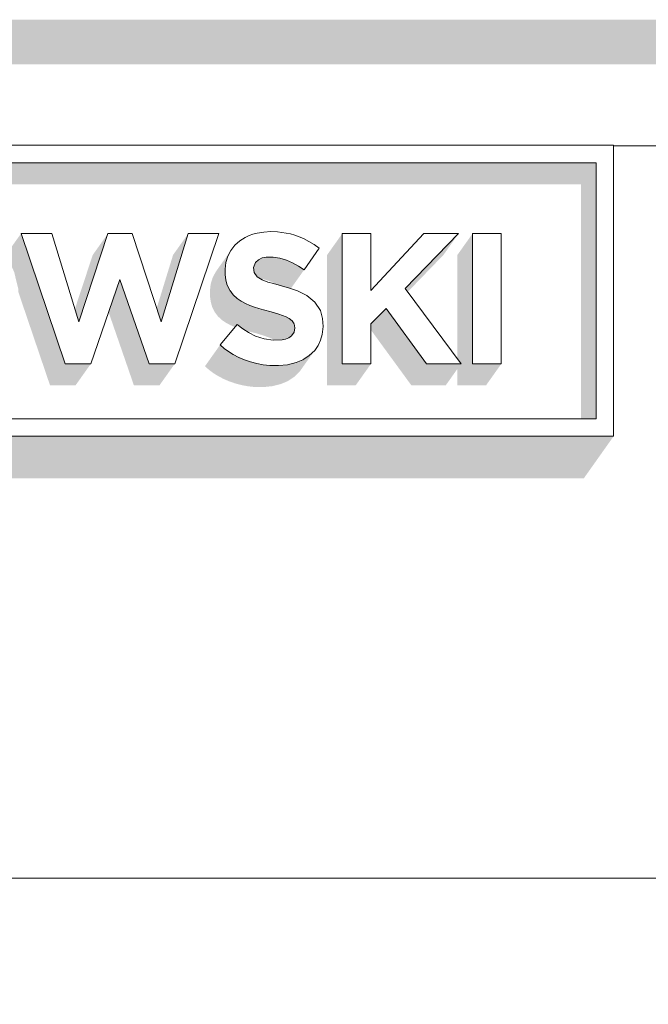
# Model space of a CAD drawing. Header units: millimetres. Extents: x 11 to 55443, y -2 to 19464.
# Tile 77 of 135: x 29660 to 29759, y 10834 to 10990. Entities that reach past the tile are written whole.
import ezdxf

# ---------------------------------------------------------------- set-up
doc = ezdxf.new("R2010")
doc.units = ezdxf.units.MM
doc.header["$MEASUREMENT"] = 0
doc.linetypes.add('Wipeout_Contour', pattern=[1000, 0, -1000])
doc.layers.add('Nowe_A__SCIANY', color=7, linetype='Continuous')
doc.layers.add('Nowe_Drzwi Archicad', color=7, linetype='Continuous')
for name, color, linetype, lineweight in [('Nowe_A__SCIANY_Nr_pióra__87', 7, 'Continuous', 13), ('Nowe_Drzwi Archicad_Nr_pióra__101', 252, 'Continuous', 5), ('Nowe_Drzwi Archicad_Nr_pióra__81', 7, 'Continuous', 13)]:
    doc.layers.add(name, color=color, linetype=linetype, lineweight=lineweight)

# ---------------------------------------------------------------- blocks, each defined once
blk = doc.blocks.new('ElemPrzekroju_4_1', base_point=(7287.15, 10853.98))
at = {"color": 254, "linetype": 'Wipeout_Contour', "lineweight": 0, "ltscale": 247833.171071}
blk.add_wipeout([(26723.82, 10969.98), (29453.82, 10969.98), (29453.82, 10970.08), (29753.82, 10970.08), (29753.82, 10969.98), (29933.82, 10969.98), (29933.82, 10989.98), (26723.82, 10989.98)], dxfattribs=at).dxf.layer = 'Nowe_Drzwi Archicad'
at = {"color": 254, "linetype": 'Wipeout_Contour', "lineweight": 0, "ltscale": 247704.234662}
blk.add_wipeout([(26723.82, 10853.98), (29933.82, 10853.98), (29933.82, 10969.98), (29753.82, 10969.98), (29753.82, 10923.98), (29453.82, 10923.98), (29453.82, 10969.98), (26723.82, 10969.98)], dxfattribs=at).dxf.layer = 'Nowe_Drzwi Archicad'
at = {"color": 254, "linetype": 'Wipeout_Contour', "lineweight": 0, "ltscale": 94570.861806}
blk.add_wipeout([(29751.05, 10967.32), (29453.82, 10970.08), (29456.59, 10967.32)], dxfattribs=at).dxf.layer = 'Nowe_Drzwi Archicad'
at = {"color": 254, "linetype": 'Wipeout_Contour', "lineweight": 0, "ltscale": 94967.672139}
blk.add_wipeout([(29699.91, 10952.37), (29700.98, 10952.21), (29700.62, 10956.36)], dxfattribs=at).dxf.layer = 'Nowe_Drzwi Archicad'
at = {"color": 254, "linetype": 'Wipeout_Contour', "lineweight": 0, "ltscale": 94994.176453}
blk.add_wipeout([(29710.86, 10935.46), (29715.4, 10947.08), (29710.86, 10956.1)], dxfattribs=at).dxf.layer = 'Nowe_Drzwi Archicad'
at = {"color": 254, "linetype": 'Wipeout_Contour', "lineweight": 0, "ltscale": 95048.05646}
blk.add_wipeout([(29731.49, 10935.46), (29736.04, 10935.46), (29731.49, 10956.1)], dxfattribs=at).dxf.layer = 'Nowe_Drzwi Archicad'
at = {"color": 254, "linetype": 'Wipeout_Contour', "lineweight": 0, "ltscale": 94982.954261}
blk.add_wipeout([(29704.82, 10950.35), (29707.19, 10953.77), (29706.4, 10954.35)], dxfattribs=at).dxf.layer = 'Nowe_Drzwi Archicad'
at = {"color": 254, "linetype": 'Wipeout_Contour', "lineweight": 0, "ltscale": 94958.743781}
blk.add_wipeout([(29699.6, 10943.71), (29700.79, 10943.34), (29701.25, 10947.84)], dxfattribs=at).dxf.layer = 'Nowe_Drzwi Archicad'
at = {"color": 254, "linetype": 'Wipeout_Contour', "lineweight": 0, "ltscale": 95021.861321}
blk.add_wipeout([(29724.2, 10935.46), (29729.66, 10935.46), (29720.84, 10947.38)], dxfattribs=at).dxf.layer = 'Nowe_Drzwi Archicad'
at = {"color": 254, "linetype": 'Wipeout_Contour', "lineweight": 0, "ltscale": 94862.698158}
blk.add_wipeout([(29666.99, 10935.46), (29671.04, 10935.46), (29669.14, 10942.12)], dxfattribs=at).dxf.layer = 'Nowe_Drzwi Archicad'
at = {"color": 254, "linetype": 'Wipeout_Contour', "lineweight": 0, "ltscale": 94933.521229}
blk.add_wipeout([(29695.11, 10940.99), (29692.86, 10937.39), (29693.6, 10936.93)], dxfattribs=at).dxf.layer = 'Nowe_Drzwi Archicad'
at = {"color": 254, "linetype": 'Wipeout_Contour', "lineweight": 0, "ltscale": 94945.527021}
blk.add_wipeout([(29698.34, 10935.3), (29699.38, 10935.19), (29698.47, 10939.4)], dxfattribs=at).dxf.layer = 'Nowe_Drzwi Archicad'
at = {"color": 254, "linetype": 'Wipeout_Contour', "lineweight": 0, "ltscale": 94807.536517}
blk.add_wipeout([(29751.05, 10926.75), (29456.59, 10926.75), (29753.82, 10923.98)], dxfattribs=at).dxf.layer = 'Nowe_Drzwi Archicad'
at = {"color": 254, "linetype": 'Wipeout_Contour', "lineweight": 0, "ltscale": 94849.965115}
blk.add_wipeout([(29753.82, 10970.08), (29453.82, 10970.08), (29751.05, 10967.32)], dxfattribs=at).dxf.layer = 'Nowe_Drzwi Archicad'
at = {"color": 254, "linetype": 'Wipeout_Contour', "lineweight": 0, "ltscale": 95058.862956}
blk.add_wipeout([(29736.04, 10935.46), (29736.04, 10956.1), (29731.49, 10956.1)], dxfattribs=at).dxf.layer = 'Nowe_Drzwi Archicad'
at = {"color": 254, "linetype": 'Wipeout_Contour', "lineweight": 0, "ltscale": 94976.155238}
blk.add_wipeout([(29702.98, 10951.44), (29703.92, 10950.92), (29704.71, 10955.3)], dxfattribs=at).dxf.layer = 'Nowe_Drzwi Archicad'
at = {"color": 254, "linetype": 'Wipeout_Contour', "lineweight": 0, "ltscale": 94875.850894}
blk.add_wipeout([(29669.14, 10942.12), (29671.04, 10935.46), (29675.66, 10948.82)], dxfattribs=at).dxf.layer = 'Nowe_Drzwi Archicad'
at = {"color": 254, "linetype": 'Wipeout_Contour', "lineweight": 0, "ltscale": 94960.399946}
blk.add_wipeout([(29699.6, 10943.71), (29701.25, 10947.84), (29699.96, 10948.18)], dxfattribs=at).dxf.layer = 'Nowe_Drzwi Archicad'
at = {"color": 254, "linetype": 'Wipeout_Contour', "lineweight": 0, "ltscale": 95013.920172}
blk.add_wipeout([(29717.79, 10944.24), (29724.2, 10935.46), (29720.84, 10947.38)], dxfattribs=at).dxf.layer = 'Nowe_Drzwi Archicad'
at = {"color": 254, "linetype": 'Wipeout_Contour', "lineweight": 0, "ltscale": 94931.890307}
blk.add_wipeout([(29692.17, 10937.9), (29692.86, 10937.39), (29694.2, 10941.68)], dxfattribs=at).dxf.layer = 'Nowe_Drzwi Archicad'
at = {"color": 254, "linetype": 'Wipeout_Contour', "lineweight": 0, "ltscale": 94988.336685}
blk.add_wipeout([(29710.86, 10935.46), (29715.4, 10935.46), (29715.4, 10941.77)], dxfattribs=at).dxf.layer = 'Nowe_Drzwi Archicad'
at = {"color": 254, "linetype": 'Wipeout_Contour', "lineweight": 0, "ltscale": 94948.802686}
blk.add_wipeout([(29700.78, 10935.17), (29699.9, 10939.19), (29699.38, 10935.19)], dxfattribs=at).dxf.layer = 'Nowe_Drzwi Archicad'
at = {"color": 254, "linetype": 'Wipeout_Contour', "lineweight": 0, "ltscale": 94528.308471}
blk.add_wipeout([(29456.59, 10926.75), (29453.82, 10923.98), (29753.82, 10923.98)], dxfattribs=at).dxf.layer = 'Nowe_Drzwi Archicad'
at = {"color": 254, "linetype": 'Wipeout_Contour', "lineweight": 0, "ltscale": 95101.011653}
blk.add_wipeout([(29751.05, 10926.75), (29753.82, 10923.98), (29753.82, 10970.08)], dxfattribs=at).dxf.layer = 'Nowe_Drzwi Archicad'
at = {"color": 254, "linetype": 'Wipeout_Contour', "lineweight": 0, "ltscale": 94859.367235}
blk.add_wipeout([(29666.99, 10935.46), (29669.14, 10942.12), (29659.99, 10956.1)], dxfattribs=at).dxf.layer = 'Nowe_Drzwi Archicad'
at = {"color": 254, "linetype": 'Wipeout_Contour', "lineweight": 0, "ltscale": 94901.346003}
blk.add_wipeout([(29675.66, 10948.82), (29682.18, 10942.12), (29677.57, 10956.1)], dxfattribs=at).dxf.layer = 'Nowe_Drzwi Archicad'
at = {"color": 254, "linetype": 'Wipeout_Contour', "lineweight": 0, "ltscale": 94977.244362}
blk.add_wipeout([(29702.98, 10951.44), (29704.03, 10955.59), (29703.34, 10955.83)], dxfattribs=at).dxf.layer = 'Nowe_Drzwi Archicad'
at = {"color": 254, "linetype": 'Wipeout_Contour', "lineweight": 0, "ltscale": 94955.578621}
blk.add_wipeout([(29698.39, 10944.01), (29699.6, 10943.71), (29699.96, 10948.18)], dxfattribs=at).dxf.layer = 'Nowe_Drzwi Archicad'
at = {"color": 254, "linetype": 'Wipeout_Contour', "lineweight": 0, "ltscale": 94992.538554}
blk.add_wipeout([(29710.86, 10935.46), (29715.4, 10941.77), (29715.4, 10947.08)], dxfattribs=at).dxf.layer = 'Nowe_Drzwi Archicad'
at = {"color": 254, "linetype": 'Wipeout_Contour', "lineweight": 0, "ltscale": 94952.143885}
blk.add_wipeout([(29699.9, 10939.19), (29700.78, 10935.17), (29701.33, 10939.25)], dxfattribs=at).dxf.layer = 'Nowe_Drzwi Archicad'
at = {"layer": 'Nowe_Drzwi Archicad_Nr_pióra__101', "color": 252, "linetype": 'Continuous', "lineweight": 5}
blk.add_line((29453.82, 10923.98), (29753.82, 10923.98), dxfattribs=at)
at = {"color": 254, "linetype": 'Wipeout_Contour', "lineweight": 0, "ltscale": 95114.614729}
blk.add_wipeout([(29751.05, 10967.32), (29751.05, 10926.75), (29753.82, 10970.08)], dxfattribs=at).dxf.layer = 'Nowe_Drzwi Archicad'
at = {"color": 254, "linetype": 'Wipeout_Contour', "lineweight": 0, "ltscale": 94864.957417}
blk.add_wipeout([(29659.99, 10956.1), (29669.14, 10942.12), (29664.85, 10956.1)], dxfattribs=at).dxf.layer = 'Nowe_Drzwi Archicad'
at = {"color": 254, "linetype": 'Wipeout_Contour', "lineweight": 0, "ltscale": 94917.770039}
blk.add_wipeout([(29682.18, 10942.12), (29684.33, 10935.46), (29691.33, 10956.1)], dxfattribs=at).dxf.layer = 'Nowe_Drzwi Archicad'
at = {"color": 254, "linetype": 'Wipeout_Contour', "lineweight": 0, "ltscale": 94978.160491}
blk.add_wipeout([(29703.92, 10950.92), (29704.82, 10950.35), (29705.57, 10954.86)], dxfattribs=at).dxf.layer = 'Nowe_Drzwi Archicad'
at = {"color": 254, "linetype": 'Wipeout_Contour', "lineweight": 0, "ltscale": 94957.31943}
blk.add_wipeout([(29699.05, 10948.41), (29698.39, 10944.01), (29699.96, 10948.18)], dxfattribs=at).dxf.layer = 'Nowe_Drzwi Archicad'
at = {"color": 254, "linetype": 'Wipeout_Contour', "lineweight": 0, "ltscale": 95002.98686}
blk.add_wipeout([(29715.4, 10947.08), (29715.4, 10941.77), (29717.79, 10944.24)], dxfattribs=at).dxf.layer = 'Nowe_Drzwi Archicad'
at = {"color": 254, "linetype": 'Wipeout_Contour', "lineweight": 0, "ltscale": 94956.34667}
blk.add_wipeout([(29702.18, 10935.32), (29703.54, 10935.66), (29701.87, 10939.37)], dxfattribs=at).dxf.layer = 'Nowe_Drzwi Archicad'
at = {"layer": 'Nowe_Drzwi Archicad', "linetype": 'Continuous', "lineweight": 0, "true_color": 0x000000}
blk.add_hatch(color=18, dxfattribs=at).paths.add_polyline_path([(29933.82, 10989.98), (26723.82, 10989.98), (26723.82, 10982.91), (29798.82, 10982.91), (29798.82, 10969.98), (29933.82, 10969.98)])
at = {"layer": 'Nowe_Drzwi Archicad_Nr_pióra__101', "color": 252, "linetype": 'Continuous', "lineweight": 5}
for p, q in [((29753.82, 10970.08), (29453.82, 10970.08)), ((29753.82, 10923.98), (29753.82, 10970.08)), ((29751.05, 10967.32), (29751.05, 10926.75))]:
    blk.add_line(p, q, dxfattribs=at)
at = {"layer": 'Nowe_Drzwi Archicad_Nr_pióra__81', "color": 7, "linetype": 'Continuous', "lineweight": 13}
blk.add_line((29933.82, 10969.98), (29753.81, 10969.98), dxfattribs=at)
at = {"color": 254, "linetype": 'Wipeout_Contour', "lineweight": 0, "ltscale": 94980.097958}
blk.add_wipeout([(29703.92, 10950.92), (29705.57, 10954.86), (29704.71, 10955.3)], dxfattribs=at).dxf.layer = 'Nowe_Drzwi Archicad'
at = {"color": 254, "linetype": 'Wipeout_Contour', "lineweight": 0, "ltscale": 94953.392115}
blk.add_wipeout([(29697.67, 10944.21), (29698.39, 10944.01), (29699.05, 10948.41)], dxfattribs=at).dxf.layer = 'Nowe_Drzwi Archicad'
at = {"color": 254, "linetype": 'Wipeout_Contour', "lineweight": 0, "ltscale": 95009.767936}
blk.add_wipeout([(29717.79, 10944.24), (29720.84, 10947.38), (29715.4, 10947.08)], dxfattribs=at).dxf.layer = 'Nowe_Drzwi Archicad'
at = {"color": 254, "linetype": 'Wipeout_Contour', "lineweight": 0, "ltscale": 94899.920831}
blk.add_wipeout([(29680.27, 10935.46), (29684.33, 10935.46), (29682.18, 10942.12)], dxfattribs=at).dxf.layer = 'Nowe_Drzwi Archicad'
at = {"color": 254, "linetype": 'Wipeout_Contour', "lineweight": 0, "ltscale": 94931.108188}
blk.add_wipeout([(29691.52, 10938.47), (29692.17, 10937.9), (29694.2, 10941.68)], dxfattribs=at).dxf.layer = 'Nowe_Drzwi Archicad'
at = {"color": 254, "linetype": 'Wipeout_Contour', "lineweight": 0, "ltscale": 94959.813981}
blk.add_wipeout([(29702.83, 10939.9), (29703.54, 10935.66), (29704.63, 10936.11)], dxfattribs=at).dxf.layer = 'Nowe_Drzwi Archicad'
at = {"color": 254, "linetype": 'Wipeout_Contour', "lineweight": 0, "ltscale": 95018.989723}
blk.add_wipeout([(29715.4, 10947.08), (29720.84, 10947.38), (29723.78, 10956.1)], dxfattribs=at).dxf.layer = 'Nowe_Drzwi Archicad'
at = {"color": 254, "linetype": 'Wipeout_Contour', "lineweight": 0, "ltscale": 94978.093496}
blk.add_wipeout([(29702.98, 10951.44), (29704.71, 10955.3), (29704.03, 10955.59)], dxfattribs=at).dxf.layer = 'Nowe_Drzwi Archicad'
at = {"color": 254, "linetype": 'Wipeout_Contour', "lineweight": 0, "ltscale": 94944.994908}
blk.add_wipeout([(29696.9, 10949.92), (29692.65, 10947.91), (29693.03, 10947.11)], dxfattribs=at).dxf.layer = 'Nowe_Drzwi Archicad'
at = {"color": 254, "linetype": 'Wipeout_Contour', "lineweight": 0, "ltscale": 94896.356399}
blk.add_wipeout([(29680.27, 10935.46), (29682.18, 10942.12), (29675.66, 10948.82)], dxfattribs=at).dxf.layer = 'Nowe_Drzwi Archicad'
at = {"color": 254, "linetype": 'Wipeout_Contour', "lineweight": 0, "ltscale": 94935.728883}
blk.add_wipeout([(29694.2, 10941.68), (29692.86, 10937.39), (29695.11, 10940.99)], dxfattribs=at).dxf.layer = 'Nowe_Drzwi Archicad'
at = {"color": 254, "linetype": 'Wipeout_Contour', "lineweight": 0, "ltscale": 94961.948761}
blk.add_wipeout([(29702.83, 10939.9), (29704.63, 10936.11), (29705.63, 10936.77)], dxfattribs=at).dxf.layer = 'Nowe_Drzwi Archicad'
at = {"color": 254, "linetype": 'Wipeout_Contour', "lineweight": 0, "ltscale": 94885.139119}
blk.add_wipeout([(29673.75, 10956.1), (29669.14, 10942.12), (29675.66, 10948.82)], dxfattribs=at).dxf.layer = 'Nowe_Drzwi Archicad'
at = {"color": 254, "linetype": 'Wipeout_Contour', "lineweight": 0, "ltscale": 94926.932656}
blk.add_wipeout([(29686.47, 10956.1), (29682.18, 10942.12), (29691.33, 10956.1)], dxfattribs=at).dxf.layer = 'Nowe_Drzwi Archicad'
at = {"color": 254, "linetype": 'Wipeout_Contour', "lineweight": 0, "ltscale": 95004.78354}
blk.add_wipeout([(29710.86, 10956.1), (29715.4, 10947.08), (29715.4, 10956.1)], dxfattribs=at).dxf.layer = 'Nowe_Drzwi Archicad'
at = {"color": 254, "linetype": 'Wipeout_Contour', "lineweight": 0, "ltscale": 95035.748959}
blk.add_wipeout([(29720.84, 10947.38), (29729.28, 10956.1), (29723.78, 10956.1)], dxfattribs=at).dxf.layer = 'Nowe_Drzwi Archicad'
at = {"color": 254, "linetype": 'Wipeout_Contour', "lineweight": 0, "ltscale": 94973.41185}
blk.add_wipeout([(29702.01, 10951.88), (29702.98, 10951.44), (29703.34, 10955.83)], dxfattribs=at).dxf.layer = 'Nowe_Drzwi Archicad'
at = {"color": 254, "linetype": 'Wipeout_Contour', "lineweight": 0, "ltscale": 94982.002188}
blk.add_wipeout([(29704.82, 10950.35), (29706.4, 10954.35), (29705.57, 10954.86)], dxfattribs=at).dxf.layer = 'Nowe_Drzwi Archicad'
at = {"color": 254, "linetype": 'Wipeout_Contour', "lineweight": 0, "ltscale": 94946.766465}
blk.add_wipeout([(29692.43, 10951.5), (29692.31, 10950.45), (29696.81, 10950.73)], dxfattribs=at).dxf.layer = 'Nowe_Drzwi Archicad'
at = {"color": 254, "linetype": 'Wipeout_Contour', "lineweight": 0, "ltscale": 94947.752784}
blk.add_wipeout([(29694.85, 10945.37), (29695.53, 10945), (29697.36, 10949.23)], dxfattribs=at).dxf.layer = 'Nowe_Drzwi Archicad'
at = {"color": 254, "linetype": 'Wipeout_Contour', "lineweight": 0, "ltscale": 94962.838013}
blk.add_wipeout([(29703.22, 10940.48), (29702.83, 10939.9), (29705.63, 10936.77)], dxfattribs=at).dxf.layer = 'Nowe_Drzwi Archicad'
at = {"color": 254, "linetype": 'Wipeout_Contour', "lineweight": 0, "ltscale": 94938.832041}
blk.add_wipeout([(29695.37, 10936.08), (29696.3, 10935.76), (29697.11, 10939.86)], dxfattribs=at).dxf.layer = 'Nowe_Drzwi Archicad'
at = {"color": 254, "linetype": 'Wipeout_Contour', "lineweight": 0, "ltscale": 94898.26042}
blk.add_wipeout([(29677.57, 10956.1), (29673.75, 10956.1), (29675.66, 10948.82)], dxfattribs=at).dxf.layer = 'Nowe_Drzwi Archicad'
at = {"color": 254, "linetype": 'Wipeout_Contour', "lineweight": 0, "ltscale": 94975.216465}
blk.add_wipeout([(29702.01, 10951.88), (29703.34, 10955.83), (29702.64, 10956.04)], dxfattribs=at).dxf.layer = 'Nowe_Drzwi Archicad'
at = {"color": 254, "linetype": 'Wipeout_Contour', "lineweight": 0, "ltscale": 94949.350267}
blk.add_wipeout([(29693.23, 10953.44), (29692.74, 10952.51), (29696.81, 10950.73)], dxfattribs=at).dxf.layer = 'Nowe_Drzwi Archicad'
at = {"color": 254, "linetype": 'Wipeout_Contour', "lineweight": 0, "ltscale": 94950.489244}
blk.add_wipeout([(29696.9, 10949.92), (29694.85, 10945.37), (29697.36, 10949.23)], dxfattribs=at).dxf.layer = 'Nowe_Drzwi Archicad'
at = {"color": 254, "linetype": 'Wipeout_Contour', "lineweight": 0, "ltscale": 94937.578109}
blk.add_wipeout([(29693.6, 10936.93), (29696.09, 10940.38), (29695.11, 10940.99)], dxfattribs=at).dxf.layer = 'Nowe_Drzwi Archicad'
at = {"color": 254, "linetype": 'Wipeout_Contour', "lineweight": 0, "ltscale": 94942.979121}
blk.add_wipeout([(29697.31, 10935.49), (29698.34, 10935.3), (29698.47, 10939.4)], dxfattribs=at).dxf.layer = 'Nowe_Drzwi Archicad'
at = {"color": 254, "linetype": 'Wipeout_Contour', "lineweight": 0, "ltscale": 94955.396353}
blk.add_wipeout([(29701.87, 10939.37), (29701.33, 10939.25), (29702.18, 10935.32)], dxfattribs=at).dxf.layer = 'Nowe_Drzwi Archicad'
at = {"color": 254, "linetype": 'Wipeout_Contour', "lineweight": 0, "ltscale": 94974.44671}
blk.add_wipeout([(29702.01, 10951.88), (29702.64, 10956.04), (29701.97, 10956.18)], dxfattribs=at).dxf.layer = 'Nowe_Drzwi Archicad'
at = {"color": 254, "linetype": 'Wipeout_Contour', "lineweight": 0, "ltscale": 94946.630855}
blk.add_wipeout([(29694.21, 10945.8), (29694.85, 10945.37), (29696.9, 10949.92)], dxfattribs=at).dxf.layer = 'Nowe_Drzwi Archicad'
at = {"color": 254, "linetype": 'Wipeout_Contour', "lineweight": 0, "ltscale": 94940.620198}
blk.add_wipeout([(29696.09, 10940.38), (29695.37, 10936.08), (29697.11, 10939.86)], dxfattribs=at).dxf.layer = 'Nowe_Drzwi Archicad'
at = {"color": 254, "linetype": 'Wipeout_Contour', "lineweight": 0, "ltscale": 94948.173223}
blk.add_wipeout([(29699.9, 10939.19), (29698.47, 10939.4), (29699.38, 10935.19)], dxfattribs=at).dxf.layer = 'Nowe_Drzwi Archicad'
at = {"color": 254, "linetype": 'Wipeout_Contour', "lineweight": 0, "ltscale": 94952.82859}
blk.add_wipeout([(29700.78, 10935.17), (29702.18, 10935.32), (29701.33, 10939.25)], dxfattribs=at).dxf.layer = 'Nowe_Drzwi Archicad'
at = {"color": 254, "linetype": 'Wipeout_Contour', "lineweight": 0, "ltscale": 94945.077297}
blk.add_wipeout([(29692.43, 10948.74), (29692.65, 10947.91), (29696.9, 10949.92)], dxfattribs=at).dxf.layer = 'Nowe_Drzwi Archicad'
at = {"color": 254, "linetype": 'Wipeout_Contour', "lineweight": 0, "ltscale": 94936.56693}
blk.add_wipeout([(29695.37, 10936.08), (29696.09, 10940.38), (29694.47, 10936.47)], dxfattribs=at).dxf.layer = 'Nowe_Drzwi Archicad'
at = {"color": 254, "linetype": 'Wipeout_Contour', "lineweight": 0, "ltscale": 94944.387595}
blk.add_wipeout([(29697.31, 10935.49), (29698.47, 10939.4), (29697.11, 10939.86)], dxfattribs=at).dxf.layer = 'Nowe_Drzwi Archicad'
at = {"color": 254, "linetype": 'Wipeout_Contour', "lineweight": 0, "ltscale": 94959.193546}
blk.add_wipeout([(29702.83, 10939.9), (29702.38, 10939.59), (29703.54, 10935.66)], dxfattribs=at).dxf.layer = 'Nowe_Drzwi Archicad'
at = {"color": 254, "linetype": 'Wipeout_Contour', "lineweight": 0, "ltscale": 94949.233072}
blk.add_wipeout([(29696.81, 10950.73), (29692.32, 10949.6), (29696.9, 10949.92)], dxfattribs=at).dxf.layer = 'Nowe_Drzwi Archicad'
at = {"color": 254, "linetype": 'Wipeout_Contour', "lineweight": 0, "ltscale": 94950.47199}
blk.add_wipeout([(29696.24, 10944.69), (29696.95, 10944.44), (29698.18, 10948.77)], dxfattribs=at).dxf.layer = 'Nowe_Drzwi Archicad'
at = {"color": 254, "linetype": 'Wipeout_Contour', "lineweight": 0, "ltscale": 94935.402223}
blk.add_wipeout([(29693.6, 10936.93), (29694.47, 10936.47), (29696.09, 10940.38)], dxfattribs=at).dxf.layer = 'Nowe_Drzwi Archicad'
at = {"color": 254, "linetype": 'Wipeout_Contour', "lineweight": 0, "ltscale": 94958.193106}
blk.add_wipeout([(29702.38, 10939.59), (29701.87, 10939.37), (29703.54, 10935.66)], dxfattribs=at).dxf.layer = 'Nowe_Drzwi Archicad'
at = {"color": 254, "linetype": 'Wipeout_Contour', "lineweight": 0, "ltscale": 94953.074458}
blk.add_wipeout([(29696.81, 10950.73), (29697.1, 10951.51), (29693.86, 10954.25)], dxfattribs=at).dxf.layer = 'Nowe_Drzwi Archicad'
at = {"color": 254, "linetype": 'Wipeout_Contour', "lineweight": 0, "ltscale": 94952.604159}
blk.add_wipeout([(29697.36, 10949.23), (29696.24, 10944.69), (29698.18, 10948.77)], dxfattribs=at).dxf.layer = 'Nowe_Drzwi Archicad'
at = {"color": 254, "linetype": 'Wipeout_Contour', "lineweight": 0, "ltscale": 94964.699076}
blk.add_wipeout([(29705.63, 10936.77), (29706.49, 10937.59), (29703.22, 10940.48)], dxfattribs=at).dxf.layer = 'Nowe_Drzwi Archicad'
at = {"color": 254, "linetype": 'Wipeout_Contour', "lineweight": 0, "ltscale": 94940.192213}
blk.add_wipeout([(29697.11, 10939.86), (29696.3, 10935.76), (29697.31, 10935.49)], dxfattribs=at).dxf.layer = 'Nowe_Drzwi Archicad'
at = {"color": 254, "linetype": 'Wipeout_Contour', "lineweight": 0, "ltscale": 94948.705623}
blk.add_wipeout([(29695.53, 10945), (29696.24, 10944.69), (29697.36, 10949.23)], dxfattribs=at).dxf.layer = 'Nowe_Drzwi Archicad'
at = {"color": 254, "linetype": 'Wipeout_Contour', "lineweight": 0, "ltscale": 94966.463535}
blk.add_wipeout([(29707.03, 10938.36), (29703.22, 10940.48), (29706.49, 10937.59)], dxfattribs=at).dxf.layer = 'Nowe_Drzwi Archicad'
at = {"color": 254, "linetype": 'Wipeout_Contour', "lineweight": 0, "ltscale": 94945.484664}
blk.add_wipeout([(29696.9, 10949.92), (29692.32, 10949.6), (29692.43, 10948.74)], dxfattribs=at).dxf.layer = 'Nowe_Drzwi Archicad'
at = {"color": 254, "linetype": 'Wipeout_Contour', "lineweight": 0, "ltscale": 94965.696748}
blk.add_wipeout([(29703.22, 10940.48), (29707.03, 10938.36), (29703.36, 10941.14)], dxfattribs=at).dxf.layer = 'Nowe_Drzwi Archicad'
at = {"color": 254, "linetype": 'Wipeout_Contour', "lineweight": 0, "ltscale": 94946.194776}
blk.add_wipeout([(29692.31, 10950.45), (29692.32, 10949.6), (29696.81, 10950.73)], dxfattribs=at).dxf.layer = 'Nowe_Drzwi Archicad'
at = {"color": 254, "linetype": 'Wipeout_Contour', "lineweight": 0, "ltscale": 94955.285114}
blk.add_wipeout([(29698.18, 10948.77), (29697.67, 10944.21), (29699.05, 10948.41)], dxfattribs=at).dxf.layer = 'Nowe_Drzwi Archicad'
at = {"color": 254, "linetype": 'Wipeout_Contour', "lineweight": 0, "ltscale": 94968.23993}
blk.add_wipeout([(29707.03, 10938.36), (29707.43, 10939.21), (29703.36, 10941.14)], dxfattribs=at).dxf.layer = 'Nowe_Drzwi Archicad'
at = {"color": 254, "linetype": 'Wipeout_Contour', "lineweight": 0, "ltscale": 94947.898016}
blk.add_wipeout([(29692.74, 10952.51), (29692.43, 10951.5), (29696.81, 10950.73)], dxfattribs=at).dxf.layer = 'Nowe_Drzwi Archicad'
at = {"color": 254, "linetype": 'Wipeout_Contour', "lineweight": 0, "ltscale": 94951.439583}
blk.add_wipeout([(29696.95, 10944.44), (29697.67, 10944.21), (29698.18, 10948.77)], dxfattribs=at).dxf.layer = 'Nowe_Drzwi Archicad'
at = {"color": 254, "linetype": 'Wipeout_Contour', "lineweight": 0, "ltscale": 94968.246687}
blk.add_wipeout([(29703.36, 10941.14), (29707.75, 10942.66), (29703.24, 10941.82)], dxfattribs=at).dxf.layer = 'Nowe_Drzwi Archicad'
at = {"color": 254, "linetype": 'Wipeout_Contour', "lineweight": 0, "ltscale": 94950.989576}
blk.add_wipeout([(29693.86, 10954.25), (29693.23, 10953.44), (29696.81, 10950.73)], dxfattribs=at).dxf.layer = 'Nowe_Drzwi Archicad'
at = {"color": 254, "linetype": 'Wipeout_Contour', "lineweight": 0, "ltscale": 94945.834649}
blk.add_wipeout([(29696.9, 10949.92), (29693.56, 10946.4), (29694.21, 10945.8)], dxfattribs=at).dxf.layer = 'Nowe_Drzwi Archicad'
at = {"color": 254, "linetype": 'Wipeout_Contour', "lineweight": 0, "ltscale": 94961.788089}
blk.add_wipeout([(29700.79, 10943.34), (29701.96, 10942.92), (29702.52, 10947.45)], dxfattribs=at).dxf.layer = 'Nowe_Drzwi Archicad'
at = {"color": 254, "linetype": 'Wipeout_Contour', "lineweight": 0, "ltscale": 94970.715337}
blk.add_wipeout([(29707.84, 10941.38), (29703.36, 10941.14), (29707.69, 10940.11)], dxfattribs=at).dxf.layer = 'Nowe_Drzwi Archicad'
at = {"color": 254, "linetype": 'Wipeout_Contour', "lineweight": 0, "ltscale": 94955.167062}
blk.add_wipeout([(29697.1, 10951.51), (29695.48, 10955.48), (29694.62, 10954.93)], dxfattribs=at).dxf.layer = 'Nowe_Drzwi Archicad'
at = {"color": 254, "linetype": 'Wipeout_Contour', "lineweight": 0, "ltscale": 94945.253641}
blk.add_wipeout([(29693.03, 10947.11), (29693.56, 10946.4), (29696.9, 10949.92)], dxfattribs=at).dxf.layer = 'Nowe_Drzwi Archicad'
at = {"color": 254, "linetype": 'Wipeout_Contour', "lineweight": 0, "ltscale": 94963.490143}
blk.add_wipeout([(29700.79, 10943.34), (29702.52, 10947.45), (29701.25, 10947.84)], dxfattribs=at).dxf.layer = 'Nowe_Drzwi Archicad'
at = {"color": 254, "linetype": 'Wipeout_Contour', "lineweight": 0, "ltscale": 94971.416652}
blk.add_wipeout([(29707.75, 10942.66), (29703.36, 10941.14), (29707.84, 10941.38)], dxfattribs=at).dxf.layer = 'Nowe_Drzwi Archicad'
at = {"color": 254, "linetype": 'Wipeout_Contour', "lineweight": 0, "ltscale": 94953.306336}
blk.add_wipeout([(29694.62, 10954.93), (29693.86, 10954.25), (29697.1, 10951.51)], dxfattribs=at).dxf.layer = 'Nowe_Drzwi Archicad'
at = {"color": 254, "linetype": 'Wipeout_Contour', "lineweight": 0, "ltscale": 94965.136492}
blk.add_wipeout([(29703.77, 10947.01), (29702.47, 10942.66), (29702.91, 10942.29)], dxfattribs=at).dxf.layer = 'Nowe_Drzwi Archicad'
at = {"color": 254, "linetype": 'Wipeout_Contour', "lineweight": 0, "ltscale": 94969.4825}
blk.add_wipeout([(29707.43, 10939.21), (29707.69, 10940.11), (29703.36, 10941.14)], dxfattribs=at).dxf.layer = 'Nowe_Drzwi Archicad'
at = {"color": 254, "linetype": 'Wipeout_Contour', "lineweight": 0, "ltscale": 94957.027203}
blk.add_wipeout([(29697.1, 10951.51), (29697.59, 10951.95), (29696.09, 10955.77)], dxfattribs=at).dxf.layer = 'Nowe_Drzwi Archicad'
at = {"color": 254, "linetype": 'Wipeout_Contour', "lineweight": 0, "ltscale": 94969.245712}
blk.add_wipeout([(29702.91, 10942.29), (29705.25, 10946.31), (29703.77, 10947.01)], dxfattribs=at).dxf.layer = 'Nowe_Drzwi Archicad'
at = {"color": 254, "linetype": 'Wipeout_Contour', "lineweight": 0, "ltscale": 94956.833089}
blk.add_wipeout([(29695.48, 10955.48), (29697.1, 10951.51), (29696.09, 10955.77)], dxfattribs=at).dxf.layer = 'Nowe_Drzwi Archicad'
at = {"color": 254, "linetype": 'Wipeout_Contour', "lineweight": 0, "ltscale": 94964.50938}
blk.add_wipeout([(29702.47, 10942.66), (29703.77, 10947.01), (29701.96, 10942.92)], dxfattribs=at).dxf.layer = 'Nowe_Drzwi Archicad'
at = {"color": 254, "linetype": 'Wipeout_Contour', "lineweight": 0, "ltscale": 94959.025082}
blk.add_wipeout([(29697.59, 10951.95), (29698.18, 10952.24), (29696.72, 10956)], dxfattribs=at).dxf.layer = 'Nowe_Drzwi Archicad'
at = {"color": 254, "linetype": 'Wipeout_Contour', "lineweight": 0, "ltscale": 94966.476292}
blk.add_wipeout([(29702.52, 10947.45), (29701.96, 10942.92), (29703.77, 10947.01)], dxfattribs=at).dxf.layer = 'Nowe_Drzwi Archicad'
at = {"color": 254, "linetype": 'Wipeout_Contour', "lineweight": 0, "ltscale": 94958.751182}
blk.add_wipeout([(29696.09, 10955.77), (29697.59, 10951.95), (29696.72, 10956)], dxfattribs=at).dxf.layer = 'Nowe_Drzwi Archicad'
at = {"color": 254, "linetype": 'Wipeout_Contour', "lineweight": 0, "ltscale": 94972.094533}
blk.add_wipeout([(29703.24, 10941.82), (29707.43, 10943.91), (29706.5, 10945.25)], dxfattribs=at).dxf.layer = 'Nowe_Drzwi Archicad'
at = {"color": 254, "linetype": 'Wipeout_Contour', "lineweight": 0, "ltscale": 94960.725191}
blk.add_wipeout([(29698.18, 10952.24), (29697.37, 10956.17), (29696.72, 10956)], dxfattribs=at).dxf.layer = 'Nowe_Drzwi Archicad'
at = {"color": 254, "linetype": 'Wipeout_Contour', "lineweight": 0, "ltscale": 94971.082768}
blk.add_wipeout([(29703.24, 10941.82), (29706.5, 10945.25), (29705.25, 10946.31)], dxfattribs=at).dxf.layer = 'Nowe_Drzwi Archicad'
at = {"color": 254, "linetype": 'Wipeout_Contour', "lineweight": 0, "ltscale": 94962.205741}
blk.add_wipeout([(29698.18, 10952.24), (29698.82, 10952.35), (29698.45, 10956.34)], dxfattribs=at).dxf.layer = 'Nowe_Drzwi Archicad'
at = {"color": 254, "linetype": 'Wipeout_Contour', "lineweight": 0, "ltscale": 94966.910248}
blk.add_wipeout([(29705.25, 10946.31), (29702.91, 10942.29), (29703.24, 10941.82)], dxfattribs=at).dxf.layer = 'Nowe_Drzwi Archicad'
at = {"color": 254, "linetype": 'Wipeout_Contour', "lineweight": 0, "ltscale": 94962.180459}
blk.add_wipeout([(29698.18, 10952.24), (29698.45, 10956.34), (29697.37, 10956.17)], dxfattribs=at).dxf.layer = 'Nowe_Drzwi Archicad'
at = {"color": 254, "linetype": 'Wipeout_Contour', "lineweight": 0, "ltscale": 94972.159724}
blk.add_wipeout([(29707.43, 10943.91), (29703.24, 10941.82), (29707.75, 10942.66)], dxfattribs=at).dxf.layer = 'Nowe_Drzwi Archicad'
at = {"color": 254, "linetype": 'Wipeout_Contour', "lineweight": 0, "ltscale": 94964.684913}
blk.add_wipeout([(29698.82, 10952.35), (29699.91, 10952.37), (29699.53, 10956.4)], dxfattribs=at).dxf.layer = 'Nowe_Drzwi Archicad'
at = {"color": 254, "linetype": 'Wipeout_Contour', "lineweight": 0, "ltscale": 94965.316411}
blk.add_wipeout([(29698.45, 10956.34), (29698.82, 10952.35), (29699.53, 10956.4)], dxfattribs=at).dxf.layer = 'Nowe_Drzwi Archicad'
at = {"color": 254, "linetype": 'Wipeout_Contour', "lineweight": 0, "ltscale": 94968.384826}
blk.add_wipeout([(29699.91, 10952.37), (29700.62, 10956.36), (29699.53, 10956.4)], dxfattribs=at).dxf.layer = 'Nowe_Drzwi Archicad'
at = {"color": 254, "linetype": 'Wipeout_Contour', "lineweight": 0, "ltscale": 94970.411436}
blk.add_wipeout([(29700.98, 10952.21), (29702.01, 10951.88), (29701.97, 10956.18)], dxfattribs=at).dxf.layer = 'Nowe_Drzwi Archicad'
at = {"color": 254, "linetype": 'Wipeout_Contour', "lineweight": 0, "ltscale": 94972.178296}
blk.add_wipeout([(29700.98, 10952.21), (29701.97, 10956.18), (29701.3, 10956.29)], dxfattribs=at).dxf.layer = 'Nowe_Drzwi Archicad'
at = {"color": 254, "linetype": 'Wipeout_Contour', "lineweight": 0, "ltscale": 94970.784001}
blk.add_wipeout([(29700.62, 10956.36), (29700.98, 10952.21), (29701.3, 10956.29)], dxfattribs=at).dxf.layer = 'Nowe_Drzwi Archicad'
at = {"color": 254, "linetype": 'Wipeout_Contour', "lineweight": 0, "ltscale": 4007284.712098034}
blk.add_wipeout([(29456.59, 10926.75), (29735.81, 10926.75), (29671.44, 10936.64), (29671.04, 10935.46), (29666.99, 10935.46), (29666.32, 10937.43), (29657.16, 10938.84), (29656.55, 10938.19), (29655.93, 10937.63), (29655.26, 10937.12), (29654.56, 10936.66), (29653.68, 10936.2), (29652.77, 10935.81), (29651.82, 10935.5), (29649.76, 10935.15), (29647.67, 10935.15), (29645.61, 10935.5), (29644.67, 10935.81), (29643.75, 10936.2), (29642.88, 10936.67), (29642.17, 10937.12), (29641.5, 10937.63), (29640.88, 10938.19), (29640.27, 10938.84), (29639.71, 10939.54), (29639.22, 10940.29), (29638.99, 10940.7), (29638.78, 10941.13), (29638.58, 10941.56), (29638.54, 10941.7), (29634.64, 10942.3), (29634.64, 10935.46), (29630.1, 10935.46), (29630.1, 10942.99), (29625.91, 10943.64), (29625.91, 10935.46), (29622.03, 10935.46), (29614.45, 10945.4), (29612.03, 10945.77), (29612.03, 10935.46), (29607.54, 10935.46), (29607.54, 10946.46), (29596.95, 10948.09), (29597.93, 10947.84), (29599.2, 10947.45), (29600.46, 10947), (29601.94, 10946.31), (29603.19, 10945.25), (29604.11, 10943.9), (29604.44, 10942.66), (29604.53, 10941.38), (29604.38, 10940.11), (29604.12, 10939.2), (29603.71, 10938.36), (29603.18, 10937.59), (29602.32, 10936.76), (29601.32, 10936.11), (29600.22, 10935.65), (29598.86, 10935.32), (29597.47, 10935.17), (29596.07, 10935.19), (29595.03, 10935.3), (29594, 10935.49), (29592.99, 10935.76), (29592.06, 10936.08), (29591.15, 10936.47), (29590.28, 10936.93), (29589.55, 10937.39), (29588.85, 10937.9), (29588.2, 10938.47), (29590.89, 10941.68), (29591.8, 10940.98), (29592.77, 10940.38), (29593.79, 10939.86), (29595.16, 10939.39), (29596.58, 10939.19), (29598.02, 10939.25), (29598.56, 10939.37), (29599.07, 10939.59), (29599.52, 10939.9), (29599.91, 10940.48), (29600.05, 10941.14), (29599.93, 10941.82), (29599.6, 10942.29), (29599.16, 10942.66), (29598.64, 10942.92), (29597.47, 10943.34), (29596.28, 10943.71), (29595.08, 10944.01), (29594.35, 10944.21), (29593.64, 10944.44), (29592.93, 10944.69), (29592.21, 10945), (29591.53, 10945.37), (29590.89, 10945.8), (29590.24, 10946.4), (29589.72, 10947.11), (29589.34, 10947.91), (29589.12, 10948.74), (29589.04, 10949.3), (29585.5, 10949.85), (29585.5, 10935.46), (29580.96, 10935.46), (29580.96, 10950.55), (29577.15, 10951.13), (29571.84, 10935.46), (29567.78, 10935.46), (29563.17, 10948.82), (29558.55, 10935.46), (29554.5, 10935.46), (29547.63, 10955.67), (29527.9, 10958.7), (29509.73, 10931.17), (29500.31, 10940.59), (29490.87, 10931.17), (29470.68, 10961.75), (29491.73, 10961.75), (29487.32, 10957.34), (29479.88, 10957.34), (29485.78, 10948.39), (29500.3, 10962.89), (29514.81, 10948.39), (29520.72, 10957.34), (29513.28, 10957.34), (29509.01, 10961.6), (29471.82, 10967.32), (29456.59, 10967.32)], dxfattribs=at).dxf.layer = 'Nowe_Drzwi Archicad'
at = {"layer": 'Nowe_Drzwi Archicad', "linetype": 'Continuous', "lineweight": 0, "true_color": 0x000000}
for points in [[(29449.12, 10963.44), (29449.12, 10917.34), (29749.12, 10917.34), (29753.82, 10923.98), (29453.82, 10923.98), (29453.82, 10969.98), (29453.74, 10969.98)], [(29471.82, 10967.32), (29493.95, 10963.92), (29748.64, 10963.92), (29748.64, 10926.75), (29751.05, 10926.75), (29751.05, 10967.32)], [(29659.99, 10956.1), (29657.58, 10952.7), (29657.85, 10951.91), (29658.25, 10951.3), (29658.49, 10950.88), (29658.7, 10950.45), (29658.9, 10950.02), (29659.58, 10947.22), (29659.57, 10946.82), (29662.56, 10938.01), (29666.32, 10937.43)], [(29668.52, 10944.14), (29669.14, 10942.12), (29673.75, 10956.1), (29671.34, 10952.7)], [(29684.06, 10952.7), (29681.47, 10944.26), (29682.18, 10942.12), (29686.47, 10956.1)], [(29708.45, 10952.7), (29708.45, 10932.06), (29712.99, 10932.06), (29715.4, 10935.46), (29710.86, 10935.46), (29710.86, 10956.1)], [(29715.4, 10940.82), (29721.79, 10932.06), (29727.25, 10932.06), (29729.08, 10934.65), (29729.08, 10932.06), (29733.63, 10932.06), (29736.04, 10935.46), (29731.49, 10935.46), (29731.49, 10956.1), (29729.08, 10952.7), (29729.08, 10936.24), (29729.66, 10935.46), (29724.2, 10935.46), (29717.79, 10944.24), (29715.4, 10941.77)], [(29720.84, 10947.38), (29721.22, 10946.86), (29726.87, 10952.7), (29729.28, 10956.1)], [(29690.02, 10948.1), (29689.9, 10947.05), (29689.91, 10946.19), (29690.02, 10945.34), (29690.24, 10944.51), (29690.62, 10943.71), (29691.15, 10943), (29691.8, 10942.4), (29692.44, 10941.97), (29693.12, 10941.6), (29693.83, 10941.29), (29693.86, 10941.28), (29694.2, 10941.68), (29695.11, 10940.99), (29695.5, 10940.74), (29695.98, 10940.61), (29697.19, 10940.31), (29698.38, 10939.94), (29699.55, 10939.52), (29700.06, 10939.26), (29700.14, 10939.2), (29701.33, 10939.25), (29701.87, 10939.37), (29702.38, 10939.59), (29702.83, 10939.9), (29703.22, 10940.48), (29703.36, 10941.14), (29703.24, 10941.82), (29702.91, 10942.29), (29702.47, 10942.66), (29701.96, 10942.92), (29700.79, 10943.34), (29699.6, 10943.71), (29698.39, 10944.01), (29697.67, 10944.21), (29696.95, 10944.44), (29696.24, 10944.69), (29695.53, 10945), (29694.85, 10945.37), (29694.21, 10945.8), (29693.56, 10946.4), (29693.03, 10947.11), (29692.65, 10947.91), (29692.43, 10948.74), (29692.32, 10949.6), (29692.31, 10950.45), (29692.43, 10951.5), (29692.74, 10952.51), (29693.23, 10953.44), (29690.82, 10950.04), (29690.33, 10949.11)], [(29696.81, 10950.73), (29696.9, 10949.92), (29697.36, 10949.23), (29697.92, 10948.91), (29698.57, 10948.81), (29699.6, 10948.48), (29700.57, 10948.04), (29700.67, 10947.99), (29701.25, 10947.84), (29702.52, 10947.45), (29702.71, 10947.38), (29704.82, 10950.35), (29703.92, 10950.92), (29702.98, 10951.44), (29702.01, 10951.88), (29700.98, 10952.21), (29699.91, 10952.37), (29698.82, 10952.35), (29698.18, 10952.24), (29697.59, 10951.95), (29697.1, 10951.51)], [(29673.86, 10943.64), (29676.55, 10935.86), (29683.82, 10934.74), (29684.33, 10935.46), (29680.27, 10935.46), (29675.66, 10948.82)], [(29662.56, 10938.01), (29664.58, 10932.06), (29668.63, 10932.06), (29671.04, 10935.46), (29666.99, 10935.46), (29666.32, 10937.43)], [(29691.52, 10938.47), (29689.11, 10935.07), (29689.76, 10934.5), (29690.45, 10933.99), (29691.02, 10933.63), (29700.68, 10932.15), (29701.13, 10932.26), (29702.22, 10932.71), (29703.22, 10933.37), (29704.08, 10934.19), (29706.49, 10937.59), (29705.63, 10936.77), (29704.63, 10936.11), (29703.54, 10935.66), (29702.18, 10935.32), (29700.78, 10935.17), (29699.38, 10935.19), (29698.34, 10935.3), (29697.31, 10935.49), (29696.3, 10935.76), (29695.37, 10936.08), (29694.47, 10936.47), (29693.6, 10936.93), (29692.86, 10937.39), (29692.17, 10937.9)], [(29676.55, 10935.86), (29677.86, 10932.06), (29681.92, 10932.06), (29683.82, 10934.74)], [(29691.02, 10933.63), (29691.19, 10933.53), (29692.06, 10933.07), (29692.96, 10932.68), (29693.89, 10932.36), (29694.9, 10932.09), (29695.93, 10931.9), (29696.97, 10931.79), (29698.37, 10931.77), (29699.77, 10931.92), (29700.68, 10932.15)]]:
    blk.add_hatch(color=18, dxfattribs=at).paths.add_polyline_path(points)
at = {"layer": 'Nowe_Drzwi Archicad_Nr_pióra__101', "color": 252, "linetype": 'Continuous', "lineweight": 5}
for p, q in [((29456.59, 10967.32), (29751.05, 10967.32)), ((29659.99, 10956.1), (29666.99, 10935.46)), ((29664.85, 10956.1), (29659.99, 10956.1)), ((29669.14, 10942.12), (29664.85, 10956.1)), ((29673.75, 10956.1), (29669.14, 10942.12)), ((29677.57, 10956.1), (29673.75, 10956.1)), ((29682.18, 10942.12), (29677.57, 10956.1)), ((29686.47, 10956.1), (29682.18, 10942.12)), ((29684.33, 10935.46), (29691.33, 10956.1)), ((29691.33, 10956.1), (29686.47, 10956.1)), ((29696.72, 10956), (29696.09, 10955.77)), ((29697.37, 10956.17), (29696.72, 10956)), ((29698.45, 10956.34), (29697.37, 10956.17)), ((29699.53, 10956.4), (29698.45, 10956.34)), ((29700.62, 10956.36), (29699.53, 10956.4)), ((29701.3, 10956.29), (29700.62, 10956.36)), ((29701.97, 10956.18), (29701.3, 10956.29)), ((29702.64, 10956.04), (29701.97, 10956.18)), ((29703.34, 10955.83), (29702.64, 10956.04)), ((29710.86, 10956.1), (29710.86, 10935.46)), ((29715.4, 10956.1), (29710.86, 10956.1)), ((29715.4, 10947.08), (29715.4, 10956.1)), ((29723.78, 10956.1), (29715.4, 10947.08)), ((29720.84, 10947.38), (29729.28, 10956.1)), ((29729.28, 10956.1), (29723.78, 10956.1)), ((29731.49, 10956.1), (29731.49, 10935.46)), ((29736.04, 10956.1), (29731.49, 10956.1)), ((29736.04, 10935.46), (29736.04, 10956.1)), ((29694.62, 10954.93), (29693.86, 10954.25)), ((29695.48, 10955.48), (29694.62, 10954.93)), ((29696.09, 10955.77), (29695.48, 10955.48)), ((29704.03, 10955.59), (29703.34, 10955.83)), ((29704.71, 10955.3), (29704.03, 10955.59)), ((29705.57, 10954.86), (29704.71, 10955.3)), ((29706.4, 10954.35), (29705.57, 10954.86)), ((29707.19, 10953.77), (29706.4, 10954.35)), ((29693.23, 10953.44), (29692.74, 10952.51)), ((29693.86, 10954.25), (29693.23, 10953.44)), ((29704.82, 10950.35), (29707.19, 10953.77)), ((29692.43, 10951.5), (29692.31, 10950.45)), ((29692.74, 10952.51), (29692.43, 10951.5)), ((29696.81, 10950.73), (29697.1, 10951.51)), ((29697.1, 10951.51), (29697.59, 10951.95)), ((29697.59, 10951.95), (29698.18, 10952.24)), ((29698.18, 10952.24), (29698.82, 10952.35)), ((29698.82, 10952.35), (29699.91, 10952.37)), ((29699.91, 10952.37), (29700.98, 10952.21)), ((29700.98, 10952.21), (29702.01, 10951.88)), ((29702.01, 10951.88), (29702.98, 10951.44)), ((29702.98, 10951.44), (29703.92, 10950.92)), ((29692.31, 10950.45), (29692.32, 10949.6)), ((29696.9, 10949.92), (29696.81, 10950.73)), ((29697.36, 10949.23), (29696.9, 10949.92)), ((29703.92, 10950.92), (29704.82, 10950.35)), ((29671.04, 10935.46), (29675.66, 10948.82)), ((29675.66, 10948.82), (29680.27, 10935.46)), ((29692.32, 10949.6), (29692.43, 10948.74)), ((29692.43, 10948.74), (29692.65, 10947.91)), ((29698.18, 10948.77), (29697.36, 10949.23)), ((29699.05, 10948.41), (29698.18, 10948.77)), ((29699.96, 10948.18), (29699.05, 10948.41)), ((29701.25, 10947.84), (29699.96, 10948.18)), ((29692.65, 10947.91), (29693.03, 10947.11)), ((29693.03, 10947.11), (29693.56, 10946.4)), ((29702.52, 10947.45), (29701.25, 10947.84)), ((29703.77, 10947.01), (29702.52, 10947.45)), ((29705.25, 10946.31), (29703.77, 10947.01)), ((29729.66, 10935.46), (29720.84, 10947.38)), ((29693.56, 10946.4), (29694.21, 10945.8)), ((29694.21, 10945.8), (29694.85, 10945.37)), ((29694.85, 10945.37), (29695.53, 10945)), ((29695.53, 10945), (29696.24, 10944.69)), ((29706.5, 10945.25), (29705.25, 10946.31)), ((29707.43, 10943.91), (29706.5, 10945.25)), ((29696.24, 10944.69), (29696.95, 10944.44)), ((29696.95, 10944.44), (29697.67, 10944.21)), ((29697.67, 10944.21), (29698.39, 10944.01)), ((29698.39, 10944.01), (29699.6, 10943.71)), ((29699.6, 10943.71), (29700.79, 10943.34)), ((29707.75, 10942.66), (29707.43, 10943.91)), ((29715.4, 10941.77), (29717.79, 10944.24)), ((29717.79, 10944.24), (29724.2, 10935.46)), ((29700.79, 10943.34), (29701.96, 10942.92)), ((29701.96, 10942.92), (29702.47, 10942.66)), ((29702.47, 10942.66), (29702.91, 10942.29)), ((29702.91, 10942.29), (29703.24, 10941.82)), ((29707.84, 10941.38), (29707.75, 10942.66)), ((29694.2, 10941.68), (29691.52, 10938.47)), ((29695.11, 10940.99), (29694.2, 10941.68)), ((29696.09, 10940.38), (29695.11, 10940.99)), ((29697.11, 10939.86), (29696.09, 10940.38)), ((29703.22, 10940.48), (29702.83, 10939.9)), ((29703.36, 10941.14), (29703.22, 10940.48)), ((29703.24, 10941.82), (29703.36, 10941.14)), ((29707.69, 10940.11), (29707.84, 10941.38)), ((29715.4, 10935.46), (29715.4, 10941.77)), ((29698.47, 10939.4), (29697.11, 10939.86)), ((29699.9, 10939.19), (29698.47, 10939.4)), ((29701.33, 10939.25), (29699.9, 10939.19)), ((29701.87, 10939.37), (29701.33, 10939.25)), ((29702.38, 10939.59), (29701.87, 10939.37)), ((29702.83, 10939.9), (29702.38, 10939.59)), ((29707.03, 10938.36), (29707.43, 10939.21)), ((29707.43, 10939.21), (29707.69, 10940.11)), ((29691.52, 10938.47), (29692.17, 10937.9)), ((29692.17, 10937.9), (29692.86, 10937.39)), ((29692.86, 10937.39), (29693.6, 10936.93)), ((29705.63, 10936.77), (29706.49, 10937.59)), ((29706.49, 10937.59), (29707.03, 10938.36)), ((29693.6, 10936.93), (29694.47, 10936.47)), ((29694.47, 10936.47), (29695.37, 10936.08)), ((29695.37, 10936.08), (29696.3, 10935.76)), ((29696.3, 10935.76), (29697.31, 10935.49)), ((29702.18, 10935.32), (29703.54, 10935.66)), ((29703.54, 10935.66), (29704.63, 10936.11)), ((29704.63, 10936.11), (29705.63, 10936.77)), ((29666.99, 10935.46), (29671.04, 10935.46)), ((29680.27, 10935.46), (29684.33, 10935.46)), ((29697.31, 10935.49), (29698.34, 10935.3)), ((29698.34, 10935.3), (29699.38, 10935.19)), ((29699.38, 10935.19), (29700.78, 10935.17)), ((29700.78, 10935.17), (29702.18, 10935.32)), ((29710.86, 10935.46), (29715.4, 10935.46)), ((29724.2, 10935.46), (29729.66, 10935.46)), ((29731.49, 10935.46), (29736.04, 10935.46)), ((29751.05, 10926.75), (29456.59, 10926.75))]:
    blk.add_line(p, q, dxfattribs=at)
blk = doc.blocks.new('ElemPrzekroju_32_1', base_point=(7287.15, 10853.98))
at = {"color": 254, "linetype": 'Wipeout_Contour', "lineweight": 0, "ltscale": 121355.782522}
blk.add_wipeout([(26703.82, 10853.98), (26703.82, 10833.98), (29953.82, 10833.98), (29953.82, 10853.98)], dxfattribs=at).dxf.layer = 'Nowe_A__SCIANY'
at = {"layer": 'Nowe_A__SCIANY_Nr_pióra__87', "color": 7, "linetype": 'Continuous', "lineweight": 13}
blk.add_line((29953.82, 10853.98), (26703.82, 10853.98), dxfattribs=at)

msp = doc.modelspace()

# ---------------------------------------------------------------- block references
at = {"layer": 'Nowe_Drzwi Archicad', "lineweight": 0}
msp.add_blockref('ElemPrzekroju_4_1', (7287.15, 10853.98), dxfattribs=at)

# ---------------------------------------------------------------- next in the draw order: block references
at = {"layer": 'Nowe_A__SCIANY', "lineweight": 0}
msp.add_blockref('ElemPrzekroju_32_1', (7287.15, 10853.98), dxfattribs=at)

doc.saveas('drawing.dxf')
